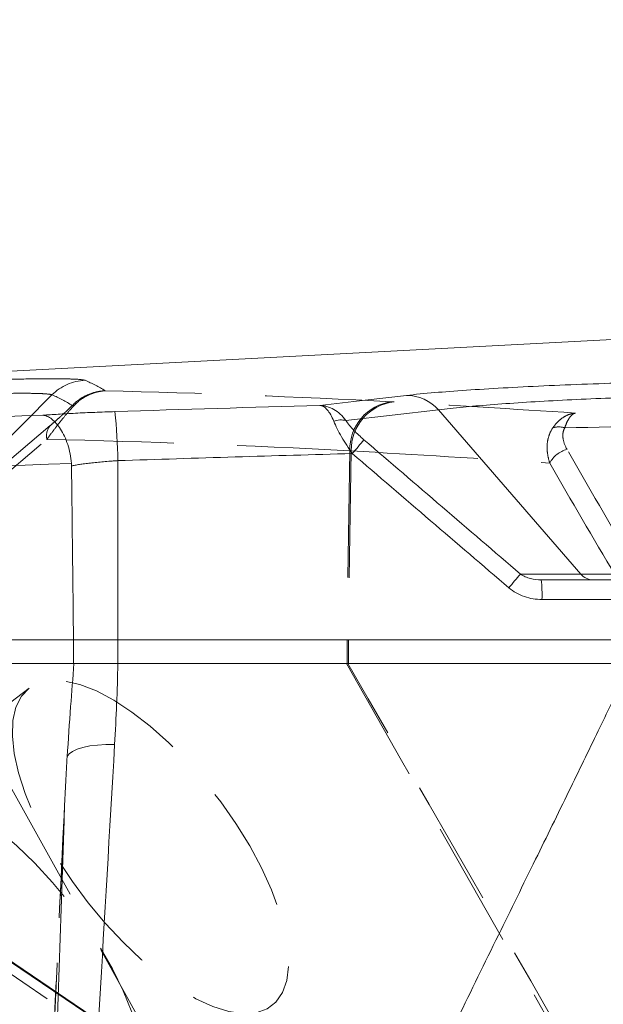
# Model space of a CAD drawing. Header units: millimetres. Extents: x 127 to 4201, y 49 to 2729.
# Tile 19 of 102: x 996 to 1055, y 1996 to 2095. Entities that reach past the tile are written whole.
import ezdxf

# ---------------------------------------------------------------- set-up
doc = ezdxf.new("R2010")
doc.units = ezdxf.units.MM
doc.header["$LTSCALE"] = 10
doc.linetypes.add('HIDDEN', pattern=[1.905, 1.27, -0.635])

msp = doc.modelspace()

# ---------------------------------------------------------------- linework, layer by layer
at = {"color": 7, "linetype": 'Continuous', "lineweight": 15}
for p, q in [((1071.284, 2063.498), (855.034, 2052.165)), ((1038.3, 2055.63), (1029.032, 2054.564)), ((1038.3, 2055.63), (1052.523, 2039.207)), ((1006.198, 2050.555), (1006.206, 2032.621)), ((1046.487, 2039.207), (1052.523, 2039.207)), ((1048.578, 2038.621), (1061.352, 2038.621)), ((927.379, 2032.621), (1001.769, 2032.621)), ((1001.769, 2032.621), (1001.769, 2030.24)), ((1006.206, 2032.621), (1006.206, 2030.24)), ((1001.816, 2030.24), (927.315, 2030.24)), ((1057.482, 2030.24), (1006.208, 2030.24)), ((999.26, 1967.3), (1000.819, 2014.517))]:
    msp.add_line(p, q, dxfattribs=at)
at = {"color": 7, "linetype": 'HIDDEN', "lineweight": 0}
for p, q in [((999.615, 2057.136), (981.754, 2039.207)), ((999.432, 2054.06), (989.166, 2045.356)), ((988.843, 2043.977), (999.109, 2052.681)), ((1029.422, 2051.544), (1029.136, 2032.621)), ((1029.562, 2051.531), (1029.27, 2032.621)), ((1029.136, 2032.621), (1029.136, 2030.24)), ((1029.27, 2032.621), (1029.27, 2030.24)), ((1019.917, 1973.842), (988.611, 2030.24)), ((997.332, 2027.785), (982.883, 2016.755)), ((1020.03, 1983.772), (972.731, 2015.762)), ((1020.227, 1983.721), (972.928, 2015.711)), ((972.837, 2014.468), (1020.136, 1982.478))]:
    msp.add_line(p, q, dxfattribs=at)
at = {"color": 8, "linetype": 'Continuous', "lineweight": 15}
for p, q in [((1052.523, 2039.207), (1061.67, 2039.207)), ((1060.459, 2036.656), (1048.642, 2036.656))]:
    msp.add_line(p, q, dxfattribs=at)
at = {"color": 7, "linetype": 'Continuous', "lineweight": 15, "flags": 128}
for points in [[(1026.403, 2056.087), (1030.937, 2056.609), (1035.099, 2057.087)], [(1005.884, 2022.14), (1005.015, 2022.141), (1004.179, 2022.092), (1003.402, 2021.994), (1002.708, 2021.852), (1002.118, 2021.668), (1001.65, 2021.448), (1001.319, 2021.201), (1001.134, 2020.932)]]:
    msp.add_lwpolyline(points, dxfattribs=at)
at = {"color": 7, "linetype": 'HIDDEN', "lineweight": 0, "flags": 128}
for points in [[(1029.075, 2030.24), (1034.575, 2020.54), (1047.072, 1998.501), (1061.05, 1973.852)], [(997.332, 2027.785), (996.556, 2026.969), (996.011, 2025.883), (995.706, 2024.548), (995.647, 2022.986), (995.834, 2021.227), (996.265, 2019.301), (996.931, 2017.243), (997.821, 2015.089), (998.919, 2012.878), (1000.205, 2010.649), (1001.656, 2008.443), (1003.246, 2006.298), (1004.948, 2004.253), (1006.731, 2002.344), (1008.562, 2000.605), (1010.409, 1999.068), (1012.24, 1997.759), (1014.021, 1996.703), (1015.721, 1995.917), (1017.309, 1995.417), (1018.757, 1995.21), (1020.04, 1995.301), (1021.134, 1995.688), (1022.02, 1996.365), (1022.681, 1997.318), (1023.107, 1998.531), (1023.29, 1999.983), (1023.226, 2001.647), (1022.916, 2003.493), (1022.366, 2005.49), (1021.587, 2007.601), (1020.591, 2009.788), (1019.396, 2012.013), (1018.024, 2014.235), (1016.5, 2016.416), (1014.85, 2018.516), (1013.104, 2020.497), (1011.293, 2022.325), (1009.45, 2023.967), (1007.607, 2025.393), (1005.797, 2026.578), (1004.053, 2027.501), (1002.405, 2028.146), (1000.883, 2028.5), (999.515, 2028.558), (998.324, 2028.318), (997.332, 2027.785)], [(992.133, 1991.465), (991.251, 1992.391), (989.511, 1994.383), (987.869, 1996.49), (986.355, 1998.675), (984.996, 2000.899), (983.815, 2003.122), (982.835, 2005.305), (982.072, 2007.409), (981.54, 2009.396), (981.248, 2011.23), (981.202, 2012.879), (981.403, 2014.314), (981.847, 2015.508), (982.526, 2016.442), (983.428, 2017.097), (984.536, 2017.462), (985.832, 2017.531), (987.292, 2017.302), (988.889, 2016.78), (990.596, 2015.974), (992.382, 2014.898), (994.215, 2013.572), (996.062, 2012.019), (997.891, 2010.266), (999.668, 2008.346), (1001.363, 2006.292), (1002.944, 2004.141), (1004.384, 2001.932), (1005.657, 1999.703), (1006.74, 1997.495), (1007.614, 1995.347), (1008.263, 1993.297), (1008.675, 1991.382), (1008.844, 1989.637), (1008.767, 1988.091), (1008.444, 1986.774), (1007.881, 1985.707), (1007.881, 1985.707)]]:
    msp.add_lwpolyline(points, dxfattribs=at)
at = {"color": 7, "linetype": 'HIDDEN', "lineweight": 0}
for centre, radius, start, end in [((1003.147, 2053.604), 4.995, 92.63074, 134.99643), ((1001.709, 2055.836), 0.249, 64.06113, 106.56351), ((1034.217, 2051.689), 4.798, 97.17511, 181.73734), ((1034.39, 2051.638), 4.829, 96.44834, 181.27094), ((1000.63, 2053.052), 1.566, 139.92804, 193.71619), ((1050.315, 2051.928), 2.001, 72.28987, 106.84098), ((1051.862, 2049.034), 2.747, 105.00843, 152.37355)]:
    msp.add_arc(centre, radius, start, end, dxfattribs=at)
at = {"color": 7, "linetype": 'Continuous', "lineweight": 15}
for centre, radius, start, end in [((1035.058, 2052.753), 4.334, 41.579, 89.46183), ((955.355, 2050.064), 50.846, 0.55319, 6.09289), ((1028.525, 2052.679), 1.952, 74.95917, 111.41872), ((966.056, 2106.196), 84.041, 319.18573, 320.4169), ((990.54, 2085.119), 72.374, 319.19907, 320.62638), ((1053.772, 2040.247), 1.626, 219.75567, 269.12126), ((1033.509, 2037.141), 15.141, 358.16402, 5.60928)]:
    msp.add_arc(centre, radius, start, end, dxfattribs=at)
at = {"color": 7, "linetype": 'HIDDEN', "lineweight": 0}
msp.add_ellipse((961.98, 1943.24), major_axis=(3.994, 57.396), ratio=0.864974, dxfattribs=at)
at = {"color": 7, "linetype": 'Continuous', "lineweight": 15}
for points, knots in [([(632.092, 1459.29), (679.368, 1519.335), (765.96, 1623.093), (935.529, 1795.25), (1083.22, 1942.165), (1064.707, 2087.295), (1098.1, 2172.234), (1117.922, 2218.816)], [0.1551728, 0.1551728, 0.1551728, 0.1551728, 0.4502186, 0.6268436, 0.7360795, 0.8474641, 0.9857195, 0.9857195, 0.9857195, 0.9857195]), ([(1077.268, 2090.532), (1077.063, 2089.072), (1076.683, 2086.37), (1075.997, 2082.022), (1075.169, 2077.865), (1074.235, 2073.742), (1073.241, 2069.882), (1072.151, 2066.137), (1070.935, 2062.356), (1069.591, 2058.515), (1067.742, 2053.58), (1065.342, 2047.658), (1062.462, 2041.02), (1059.615, 2034.764), (1056.904, 2028.987), (1054.165, 2023.266), (1051.22, 2017.203), (1047.883, 2010.396), (1044.159, 2002.823), (1040.083, 1994.486), (1035.715, 1985.415), (1031.261, 1975.902), (1026.963, 1966.335), (1022.637, 1956.192), (1018.433, 1945.634), (1014.456, 1934.706), (1010.789, 1923.993), (1007.202, 1913.278), (1003.465, 1902.383), (999.532, 1891.682), (996.062, 1883.169), (993.164, 1876.657), (990.876, 1871.8), (988.314, 1866.696), (985.67, 1861.767), (983.201, 1857.433), (980.988, 1853.728), (978.489, 1849.711), (975.425, 1845.024), (971.656, 1839.582), (968.262, 1834.944), (965.575, 1831.409), (963.867, 1829.209), (962.47, 1827.435), (960.507, 1824.972), (957.587, 1821.379), (953.542, 1816.509), (948.981, 1811.092), (943.009, 1804.105), (936.039, 1796.103), (930.684, 1790.14), (928.15, 1787.318)], [0, 0, 0, 0, 0.012927, 0.023925, 0.037686, 0.049682, 0.06089, 0.071863, 0.083233, 0.095037, 0.107013, 0.128867, 0.150344, 0.169941, 0.188474, 0.20568, 0.225201, 0.247256, 0.271801, 0.298764, 0.328036, 0.359247, 0.389742, 0.418787, 0.454651, 0.48816, 0.519719, 0.553683, 0.587218, 0.620902, 0.654371, 0.669061, 0.68512, 0.702885, 0.720838, 0.736036, 0.748497, 0.760633, 0.779635, 0.799961, 0.821808, 0.833691, 0.842077, 0.848078, 0.854343, 0.870095, 0.888176, 0.908706, 0.931089, 0.967383, 1, 1, 1, 1]), ([(1027.813, 2054.496), (1027.715, 2054.742), (1027.61, 2054.96), (1027.39, 2055.342), (1027.273, 2055.508), (1027.031, 2055.779), (1026.908, 2055.884), (1026.719, 2055.996), (1026.656, 2056.025), (1026.53, 2056.068), (1026.466, 2056.082), (1026.403, 2056.087)], [0, 0, 0, 0, 0.25, 0.25, 0.5, 0.5, 0.75, 0.75, 0.875, 0.875, 1, 1, 1, 1]), ([(1029.032, 2054.564), (1028.852, 2054.806), (1028.66, 2055.019), (1028.252, 2055.39), (1028.035, 2055.551), (1027.585, 2055.81), (1027.353, 2055.909), (1026.999, 2056.012), (1026.88, 2056.038), (1026.642, 2056.075), (1026.521, 2056.085), (1026.403, 2056.087)], [0, 0, 0, 0, 0.25, 0.25, 0.5, 0.5, 0.75, 0.75, 0.875, 0.875, 1, 1, 1, 1]), ([(998.698, 2055.097), (998.931, 2055.115), (999.176, 2055.133), (999.688, 2055.168), (999.955, 2055.185), (1000.778, 2055.236), (1001.361, 2055.269), (1002.286, 2055.316), (1002.605, 2055.331), (1003.249, 2055.36), (1003.574, 2055.374), (1004.559, 2055.415), (1005.229, 2055.439), (1005.913, 2055.461)], [0, 0, 0, 0, 0.125, 0.125, 0.25, 0.25, 0.5, 0.5, 0.625, 0.625, 0.75, 0.75, 1, 1, 1, 1]), ([(1001.56, 2050.272), (1001.537, 2050.605), (1001.493, 2050.93), (1001.368, 2051.564), (1001.286, 2051.877), (1001.094, 2052.462), (1000.985, 2052.737), (1000.742, 2053.254), (1000.611, 2053.493), (1000.337, 2053.922), (1000.193, 2054.116), (999.898, 2054.454), (999.749, 2054.597), (999.448, 2054.832), (999.296, 2054.924), (999.069, 2055.021), (998.994, 2055.046), (998.845, 2055.082), (998.771, 2055.094), (998.698, 2055.097)], [0, 0, 0, 0, 0.125, 0.125, 0.25, 0.25, 0.375, 0.375, 0.5, 0.5, 0.625, 0.625, 0.75, 0.75, 0.875, 0.875, 0.9375, 0.9375, 1, 1, 1, 1]), ([(1029.661, 2051.266), (1029.274, 2051.817), (1028.917, 2052.369), (1028.437, 2053.201), (1028.289, 2053.473), (1028.025, 2054), (1027.908, 2054.256), (1027.813, 2054.496)], [0, 0, 0, 0, 0.5, 0.5, 0.75, 0.75, 1, 1, 1, 1]), ([(1029.032, 2054.564), (1029.131, 2054.407), (1029.253, 2054.243), (1029.521, 2053.916), (1029.669, 2053.751), (1030.137, 2053.261), (1030.473, 2052.949), (1030.826, 2052.646)], [0, 0, 0, 0, 0.25, 0.25, 0.5, 0.5, 1, 1, 1, 1]), ([(1006.198, 2050.555), (1006.077, 2050.548), (1005.953, 2050.539), (1005.711, 2050.523), (1005.591, 2050.514), (1005.233, 2050.486), (1004.997, 2050.467), (1004.534, 2050.426), (1004.305, 2050.405), (1003.869, 2050.36), (1003.659, 2050.338), (1003.257, 2050.291), (1003.063, 2050.267), (1002.698, 2050.219), (1002.528, 2050.195), (1002.213, 2050.147), (1002.067, 2050.123), (1001.799, 2050.075), (1001.677, 2050.051), (1001.569, 2050.028)], [0, 0, 0, 0, 0.0625, 0.0625, 0.125, 0.125, 0.25, 0.25, 0.375, 0.375, 0.5, 0.5, 0.625, 0.625, 0.75, 0.75, 0.875, 0.875, 1, 1, 1, 1]), ([(1001.569, 2050.028), (1001.602, 2047.16), (1001.634, 2044.292), (1001.667, 2041.425), (1001.701, 2038.49), (1001.735, 2035.556), (1001.769, 2032.621)], [0.01359615, 0.01359615, 0.01359615, 0.01359615, 0.02220097, 0.02220097, 0.02220097, 0.03100624, 0.03100624, 0.03100624, 0.03100624]), ([(1046.487, 2039.207), (1046.642, 2039.101), (1046.806, 2039.013), (1047.144, 2038.866), (1047.319, 2038.806), (1047.851, 2038.665), (1048.212, 2038.621), (1048.578, 2038.621)], [0, 0, 0, 0, 0.25, 0.25, 0.5, 0.5, 1, 1, 1, 1]), ([(1048.642, 2036.656), (1048.038, 2036.656), (1047.452, 2036.751), (1046.601, 2037.044), (1046.323, 2037.168), (1045.802, 2037.46), (1045.556, 2037.63), (1045.326, 2037.828)], [0, 0, 0, 0, 0.5, 0.5, 0.75, 0.75, 1, 1, 1, 1]), ([(1001.769, 2032.621), (1001.959, 2032.621), (1002.205, 2032.621), (1002.645, 2032.621), (1002.806, 2032.621), (1003.154, 2032.621), (1003.342, 2032.621), (1003.731, 2032.621), (1003.934, 2032.621), (1004.357, 2032.621), (1004.58, 2032.621), (1005.259, 2032.621), (1005.726, 2032.621), (1006.206, 2032.621)], [0.0072626, 0.0072626, 0.0072626, 0.0072626, 0.25, 0.25, 0.375, 0.375, 0.5, 0.5, 0.625, 0.625, 0.75, 0.75, 1, 1, 1, 1]), ([(1006.206, 2032.621), (1018.722, 2032.621), (1036.188, 2032.621), (1053.649, 2032.621), (1058.598, 2032.621)], [0, 0, 0, 0, 0.716611, 1, 1, 1, 1]), ([(1001.134, 2020.932), (1001.246, 2022.604), (1001.454, 2025.708), (1001.702, 2028.809), (1001.816, 2030.24)], [0, 0, 0, 0, 0.538773, 1, 1, 1, 1]), ([(1006.208, 2030.24), (1006.138, 2030.24), (1005.997, 2030.24), (1005.787, 2030.24), (1005.577, 2030.24), (1005.367, 2030.24), (1005.158, 2030.241), (1004.951, 2030.241), (1004.745, 2030.241), (1004.542, 2030.241), (1004.341, 2030.24), (1004.144, 2030.24), (1003.95, 2030.24), (1003.76, 2030.24), (1003.447, 2030.24), (1003.023, 2030.24), (1002.6, 2030.24), (1002.275, 2030.24), (1002.025, 2030.24), (1001.887, 2030.24), (1001.816, 2030.24)], [0, 0, 0, 0, 0.037339, 0.074857, 0.112556, 0.150438, 0.188505, 0.226757, 0.265196, 0.303823, 0.342638, 0.381643, 0.420837, 0.460221, 0.499796, 0.621789, 0.749821, 0.828628, 0.912045, 1, 1, 1, 1]), ([(1000.819, 2014.517), (1000.834, 2014.949), (1000.864, 2015.813), (1000.92, 2017.103), (1000.983, 2018.386), (1001.053, 2019.662), (1001.107, 2020.509), (1001.134, 2020.932)], [0, 0, 0, 0, 0.202303, 0.403446, 0.603438, 0.802286, 1, 1, 1, 1])]:
    msp.add_open_spline(points, degree=3, knots=knots, dxfattribs=at)
at = {"color": 7, "linetype": 'HIDDEN', "lineweight": 0}
for points, knots in [([(841.199, 2218.816), (842.082, 2213.831), (843.848, 2203.861), (846.072, 2188.827), (847.74, 2173.688), (848.642, 2158.407), (848.591, 2144.073), (847.667, 2130.701), (846.014, 2118.284), (843.463, 2105.709), (839.916, 2092.963), (835.289, 2080.03), (829.47, 2066.939), (822.594, 2053.716), (815.028, 2040.345), (807.095, 2026.854), (799.704, 2014.244), (793.107, 2002.537), (787.419, 1991.785), (782.255, 1981.027), (777.781, 1970.275), (774.212, 1959.676), (771.671, 1949.246), (770.29, 1938.998), (770.089, 1928.833), (770.92, 1918.761), (772.663, 1908.845), (775.183, 1899.082), (778.357, 1889.47), (782.091, 1879.952), (787.394, 1868.025), (794.51, 1853.896), (803.319, 1837.728), (812.034, 1821.887), (820.635, 1805.364), (829.124, 1788.281), (837.582, 1770.675), (845.72, 1753.531), (853.746, 1736.825), (861.866, 1720.535), (869.866, 1705.441), (877.846, 1691.495), (885.835, 1678.644), (894.438, 1666.031), (903.786, 1653.656), (913.879, 1641.512), (924.686, 1629.59), (936.566, 1617.487), (949.575, 1605.22), (963.75, 1592.811), (978.652, 1580.63), (994.248, 1568.666), (1011.147, 1556.439), (1029.39, 1543.978), (1048.997, 1531.309), (1069.283, 1518.85), (1090.203, 1506.588), (1111.706, 1494.505), (1133.747, 1482.593), (1156.271, 1470.812), (1171.491, 1463.15), (1179.157, 1459.29)], [0, 0, 0, 0, 0.015456, 0.030917, 0.046401, 0.061946, 0.077617, 0.09008, 0.102737, 0.115664, 0.128947, 0.142685, 0.156983, 0.171859, 0.187197, 0.202845, 0.218636, 0.23104, 0.243364, 0.255553, 0.267569, 0.279405, 0.290646, 0.301805, 0.312981, 0.324264, 0.33571, 0.347137, 0.358755, 0.370548, 0.382491, 0.404062, 0.42571, 0.447119, 0.468044, 0.492299, 0.515868, 0.538769, 0.561021, 0.582648, 0.603685, 0.620994, 0.637975, 0.654696, 0.671248, 0.687711, 0.704153, 0.720634, 0.738872, 0.757284, 0.775918, 0.794818, 0.814012, 0.835811, 0.858026, 0.880667, 0.903733, 0.927217, 0.951104, 0.975374, 1, 1, 1, 1]), ([(1068.58, 1646.62), (1066.297, 1648.398), (1059.458, 1653.724), (1049.974, 1661.69), (1040.317, 1670.152), (1032.874, 1676.958), (1026.272, 1683.222), (1020.458, 1688.931), (1015.384, 1694.07), (1010.969, 1698.667), (1007.417, 1702.457), (1004.539, 1705.588), (1002.073, 1708.311), (999.316, 1711.404), (996.29, 1714.863), (992.916, 1718.803), (989.311, 1723.11), (985.353, 1727.963), (981.381, 1732.978), (977.765, 1737.676), (974.788, 1741.643), (972.479, 1744.784), (970.788, 1747.118), (969.422, 1749.027), (968.036, 1750.982), (966.162, 1753.657), (963.7, 1757.235), (960.626, 1761.81), (957.128, 1767.172), (953.461, 1772.997), (949.863, 1778.932), (945.891, 1785.745), (941.662, 1793.369), (937.299, 1801.746), (933.802, 1808.906), (931.09, 1814.775), (929.096, 1819.277), (927.436, 1823.176), (926.21, 1826.16), (925.234, 1828.596), (924.295, 1830.988), (923.09, 1834.141), (921.623, 1838.127), (919.632, 1843.781), (917.383, 1850.603), (915.084, 1858.111), (913.133, 1864.887), (911.496, 1870.854), (910.209, 1875.717), (909.23, 1879.501), (908.479, 1882.448), (907.748, 1885.346), (906.914, 1888.689), (905.894, 1892.815), (904.116, 1900.061), (901.666, 1910.086), (898.375, 1923.155), (894.764, 1936.652), (890.601, 1950.746), (886.022, 1964.981), (881.147, 1979.475), (876.11, 1994.233), (871.008, 2009.451), (865.98, 2025.303), (861.265, 2041.901), (858.038, 2055.754), (856.089, 2066.519), (855.041, 2073.707), (854.315, 2080.361), (853.859, 2086.285), (853.603, 2091.485), (853.499, 2095.587), (853.473, 2098.728), (853.482, 2101.04), (853.512, 2103.229), (853.569, 2105.651), (853.676, 2108.662), (853.866, 2112.372), (854.12, 2116.072), (854.396, 2119.324), (854.63, 2121.758), (854.829, 2123.652), (855.011, 2125.283), (855.245, 2127.268), (855.607, 2130.103), (856.159, 2134.014), (856.932, 2138.885), (857.976, 2144.707), (859.345, 2151.466), (861.096, 2159.152), (863.282, 2167.752), (865.956, 2177.253), (869.006, 2187.237), (871.264, 2194.005), (872.378, 2197.344)], [0, 0, 0, 0, 0.013938, 0.041751, 0.05952, 0.075655, 0.090221, 0.103268, 0.114836, 0.124959, 0.133944, 0.139853, 0.145471, 0.151685, 0.15992, 0.167809, 0.176934, 0.187279, 0.198322, 0.208098, 0.216139, 0.222462, 0.227081, 0.230193, 0.233976, 0.239054, 0.246599, 0.255861, 0.266803, 0.278731, 0.290227, 0.301255, 0.317669, 0.333003, 0.347297, 0.356319, 0.364263, 0.371087, 0.3768, 0.379871, 0.383846, 0.389319, 0.396285, 0.40445, 0.41834, 0.430931, 0.442244, 0.452247, 0.460667, 0.466425, 0.471029, 0.475287, 0.480802, 0.487627, 0.495774, 0.516766, 0.537377, 0.560727, 0.584043, 0.608018, 0.632577, 0.657616, 0.683217, 0.710149, 0.738213, 0.767178, 0.779679, 0.7919, 0.802881, 0.812623, 0.821162, 0.828529, 0.832841, 0.836636, 0.839917, 0.843607, 0.848578, 0.854823, 0.862004, 0.86696, 0.871002, 0.874135, 0.876416, 0.879176, 0.884101, 0.89066, 0.898847, 0.90866, 0.9201, 0.933176, 0.9479, 0.964294, 0.982382, 1, 1, 1, 1]), ([(1000.686, 2058.743), (1000.618, 2058.745), (1000.041, 2058.763), (998.27, 2058.751), (995.375, 2058.703), (991.833, 2058.604), (987.82, 2058.463), (983.436, 2058.285), (978.811, 2058.078), (974.086, 2057.85), (969.398, 2057.608), (964.885, 2057.361), (960.679, 2057.116), (956.894, 2056.879), (953.63, 2056.657), (951.154, 2056.465), (949.66, 2056.335), (949.177, 2056.279), (949.069, 2056.266)], [0, 0, 0, 0, 0.00921, 0.078665, 0.148638, 0.218611, 0.289102, 0.359594, 0.430341, 0.501089, 0.571776, 0.642463, 0.712867, 0.783271, 0.853343, 0.923413, 0.982726, 1, 1, 1, 1]), ([(1002.918, 2058.594), (1002.719, 2058.636), (1002.374, 2058.71), (1001.189, 2058.733), (1000.686, 2058.743)], [0, 0, 0, 0, 0.5758707, 1, 1, 1, 1]), ([(951.892, 2054.713), (952.217, 2054.766), (952.664, 2054.823), (953.513, 2054.916), (953.825, 2054.949), (954.512, 2055.016), (954.884, 2055.051), (956.071, 2055.158), (956.961, 2055.233), (958.445, 2055.35), (958.965, 2055.39), (960.052, 2055.471), (960.614, 2055.513), (962.348, 2055.637), (963.57, 2055.721), (965.182, 2055.829), (965.509, 2055.85), (966.171, 2055.894), (966.506, 2055.915), (967.517, 2055.98), (968.198, 2056.023), (970.262, 2056.152), (971.665, 2056.236), (973.813, 2056.361), (974.539, 2056.403), (975.98, 2056.484), (976.697, 2056.523), (978.836, 2056.639), (980.248, 2056.713), (982.343, 2056.817), (983.038, 2056.85), (984.394, 2056.914), (985.058, 2056.944), (987.007, 2057.03), (988.251, 2057.081), (989.733, 2057.136), (990.026, 2057.146), (990.599, 2057.166), (990.88, 2057.176), (991.705, 2057.203), (992.231, 2057.218), (993.741, 2057.259), (994.657, 2057.278), (996.297, 2057.298), (996.996, 2057.299), (997.871, 2057.287), (998.133, 2057.28), (998.599, 2057.263), (998.803, 2057.252), (999.317, 2057.213), (999.531, 2057.179), (999.615, 2057.136)], [0, 0, 0, 0, 0.0625, 0.0625, 0.09375, 0.09375, 0.125, 0.125, 0.1875, 0.1875, 0.21875, 0.21875, 0.25, 0.25, 0.3125, 0.3125, 0.328125, 0.328125, 0.34375, 0.34375, 0.375, 0.375, 0.4375, 0.4375, 0.46875, 0.46875, 0.5, 0.5, 0.5625, 0.5625, 0.59375, 0.59375, 0.625, 0.625, 0.6875, 0.6875, 0.703125, 0.703125, 0.71875, 0.71875, 0.75, 0.75, 0.8125, 0.8125, 0.875, 0.875, 0.90625, 0.90625, 0.9375, 0.9375, 1, 1, 1, 1]), ([(1001.639, 2056.074), (1002.081, 2056.521), (1002.589, 2056.872), (1003.443, 2057.252), (1003.734, 2057.35), (1004.18, 2057.456), (1004.331, 2057.484), (1004.635, 2057.527), (1004.79, 2057.541), (1004.943, 2057.548)], [0, 0, 0, 0, 0.5, 0.5, 0.75, 0.75, 0.875, 0.875, 1, 1, 1, 1]), ([(1001.818, 2056.06), (1002.236, 2056.508), (1002.716, 2056.862), (1003.524, 2057.246), (1003.799, 2057.345), (1004.221, 2057.453), (1004.364, 2057.482), (1004.651, 2057.526), (1004.799, 2057.541), (1004.943, 2057.548)], [0, 0, 0, 0, 0.5, 0.5, 0.75, 0.75, 0.875, 0.875, 1, 1, 1, 1]), ([(999.109, 2052.681), (999.279, 2052.92), (999.459, 2053.168), (999.846, 2053.688), (1000.055, 2053.962), (1000.507, 2054.536), (1000.751, 2054.838), (1001.268, 2055.45), (1001.546, 2055.767), (1001.818, 2056.06)], [0, 0, 0, 0, 0.25, 0.25, 0.5, 0.5, 0.75, 0.75, 1, 1, 1, 1]), ([(1001.639, 2056.074), (1001.528, 2055.962), (1001.413, 2055.848), (1001.189, 2055.631), (1001.082, 2055.529), (1000.876, 2055.336), (1000.776, 2055.244), (1000.583, 2055.068), (1000.491, 2054.984), (1000.221, 2054.742), (1000.053, 2054.595), (999.732, 2054.316), (999.58, 2054.185), (999.432, 2054.06)], [0, 0, 0, 0, 0.125, 0.125, 0.25, 0.25, 0.375, 0.375, 0.5, 0.5, 0.75, 0.75, 1, 1, 1, 1]), ([(1049.735, 2053.844), (1049.89, 2054.066), (1050.056, 2054.264), (1050.407, 2054.613), (1050.594, 2054.764), (1050.983, 2055.015), (1051.183, 2055.113), (1051.491, 2055.221), (1051.594, 2055.25), (1051.802, 2055.294), (1051.908, 2055.309), (1052.012, 2055.317)], [0, 0, 0, 0, 0.25, 0.25, 0.5, 0.5, 0.75, 0.75, 0.875, 0.875, 1, 1, 1, 1]), ([(1050.924, 2053.835), (1050.997, 2054.058), (1051.075, 2054.256), (1051.242, 2054.606), (1051.331, 2054.759), (1051.516, 2055.01), (1051.612, 2055.11), (1051.76, 2055.219), (1051.81, 2055.248), (1051.91, 2055.293), (1051.962, 2055.308), (1052.012, 2055.317)], [0, 0, 0, 0, 0.25, 0.25, 0.5, 0.5, 0.75, 0.75, 0.875, 0.875, 1, 1, 1, 1]), ([(1049.735, 2053.844), (1049.559, 2053.589), (1049.425, 2053.312), (1049.238, 2052.739), (1049.183, 2052.437), (1049.145, 2051.832), (1049.161, 2051.528), (1049.251, 2050.918), (1049.326, 2050.611), (1049.428, 2050.307)], [0, 0, 0, 0, 0.25, 0.25, 0.5, 0.5, 0.75, 0.75, 1, 1, 1, 1]), ([(1051.15, 2051.686), (1050.956, 2052.029), (1050.816, 2052.379), (1050.73, 2052.925), (1050.723, 2053.112), (1050.771, 2053.479), (1050.826, 2053.662), (1050.924, 2053.835)], [0, 0, 0, 0, 0.5, 0.5, 0.75, 0.75, 1, 1, 1, 1]), ([(1000.939, 2017.465), (1000.9, 2016.658), (1000.263, 2003.5), (999.492, 1987.24), (998.765, 1971.767), (998.622, 1968.707)], [0, 0, 0, 0, 0.049774, 0.812084, 1, 1, 1, 1])]:
    msp.add_open_spline(points, degree=3, knots=knots, dxfattribs=at)
for points in [[(1004.943, 2057.548), (1004.31, 2057.939), (1003.641, 2058.293), (1002.918, 2058.594)], [(999.615, 2057.136), (1000.339, 2056.832), (1001.007, 2056.472), (1001.639, 2056.074)], [(1033.618, 2056.45), (1024.061, 2056.942), (1014.502, 2057.323), (1004.943, 2057.548)], [(1033.848, 2056.437), (1033.774, 2056.441), (1033.697, 2056.446), (1033.618, 2056.45)], [(1052.012, 2055.317), (1045.721, 2055.717), (1039.682, 2056.094), (1033.848, 2056.437)], [(1069.272, 2055.639), (1063.518, 2055.543), (1057.765, 2055.435), (1052.012, 2055.317)], [(1050.924, 2053.835), (1057.066, 2053.962), (1063.208, 2054.078), (1069.351, 2054.181)], [(999.109, 2052.681), (1009.217, 2052.462), (1019.321, 2052.065), (1029.422, 2051.544)], [(1029.422, 2051.544), (1029.47, 2051.54), (1029.517, 2051.535), (1029.562, 2051.531)], [(1029.562, 2051.531), (1035.921, 2051.158), (1042.523, 2050.745), (1049.428, 2050.307)], [(1057.673, 2040.466), (1055.461, 2044.195), (1053.288, 2047.936), (1051.15, 2051.686)], [(1049.428, 2050.307), (1051.571, 2046.556), (1053.75, 2042.815), (1055.968, 2039.086)], [(1061.719, 1973.771), (1050.905, 1992.609), (1040.067, 2011.432), (1029.209, 2030.24)], [(998.636, 1968.561), (999.358, 1983.905), (1000.085, 1999.224), (1000.819, 2014.517)]]:
    msp.add_open_spline(points, degree=3, dxfattribs=at)
at = {"color": 8, "linetype": 'Continuous', "lineweight": 15}
for points, knots in [([(1035.099, 2057.087), (1035.984, 2057.18), (1037.648, 2057.353), (1041.005, 2057.605), (1044.673, 2057.833), (1048.776, 2058.041), (1053.156, 2058.223), (1057.72, 2058.372), (1062.32, 2058.48), (1066.339, 2058.542), (1068.676, 2058.547), (1069.587, 2058.55)], [0, 0, 0, 0, 0.130443, 0.245169, 0.359894, 0.473742, 0.587588, 0.700864, 0.814137, 0.927537, 1, 1, 1, 1]), ([(1069.043, 2057.095), (1068.034, 2057.092), (1065.775, 2057.087), (1062.03, 2057.022), (1057.996, 2056.914), (1054.001, 2056.766), (1050.173, 2056.584), (1046.596, 2056.375), (1043.406, 2056.147), (1040.497, 2055.896), (1039.063, 2055.722), (1038.3, 2055.63)], [0, 0, 0, 0, 0.090074, 0.201479, 0.312739, 0.424004, 0.535749, 0.647498, 0.759937, 0.872379, 1, 1, 1, 1])]:
    msp.add_open_spline(points, degree=3, knots=knots, dxfattribs=at)
at = {"color": 7, "linetype": 'Continuous', "lineweight": 15}
for points in [[(1005.913, 2055.461), (1012.743, 2055.681), (1019.573, 2055.89), (1026.403, 2056.087)], [(931.794, 2052.489), (954.092, 2053.424), (976.393, 2054.308), (998.698, 2055.097)], [(1030.826, 2052.646), (1036.045, 2048.164), (1041.265, 2043.685), (1046.487, 2039.207)], [(1029.661, 2051.266), (1021.84, 2051.045), (1014.019, 2050.807), (1006.198, 2050.555)], [(1045.326, 2037.828), (1040.103, 2042.305), (1034.881, 2046.785), (1029.661, 2051.266)], [(1001.56, 2050.272), (976.907, 2049.405), (952.259, 2048.422), (927.614, 2047.38)], [(1001.569, 2050.028), (1001.568, 2050.109), (1001.565, 2050.19), (1001.56, 2050.272)], [(1006.208, 2030.24), (1006.151, 2027.539), (1006.042, 2024.839), (1005.884, 2022.14)], [(1005.884, 2022.14), (1004.872, 2004.812), (1003.868, 1987.449), (1002.873, 1970.05)]]:
    msp.add_open_spline(points, degree=3, dxfattribs=at)

doc.saveas('drawing.dxf')
